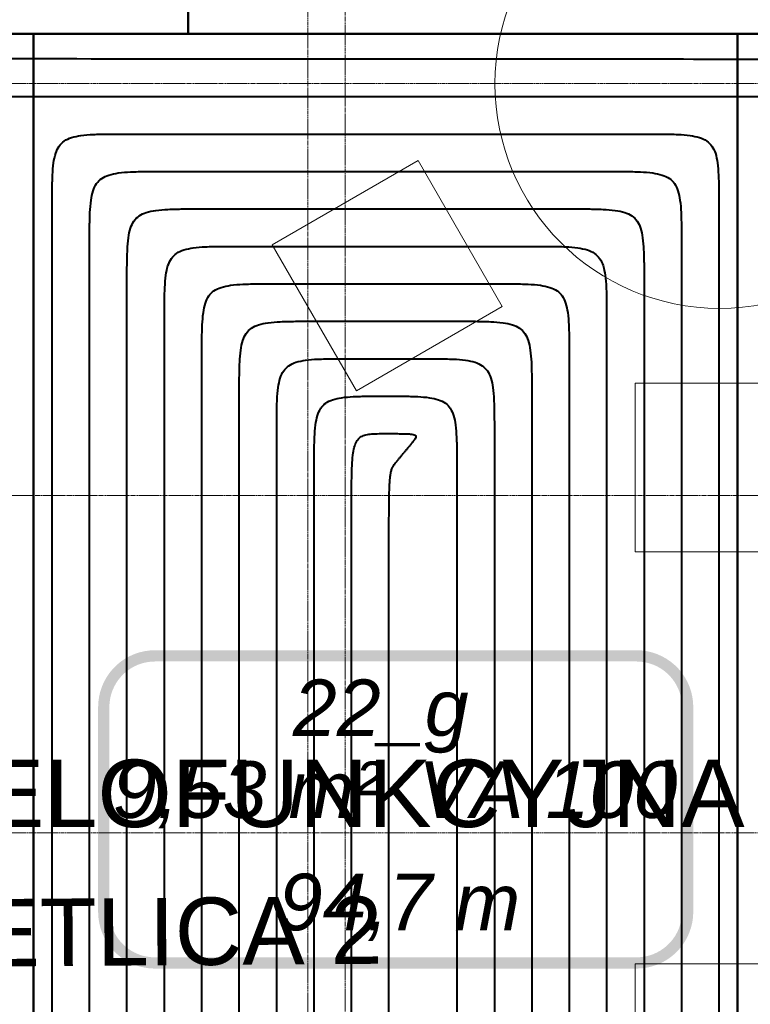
# Model space of a CAD drawing. Header units: millimetres. Extents: x 49908 to 79848, y -11883 to -3092.
# Tile 152 of 222: x 69604 to 69799, y -5072 to -4810. Entities that reach past the tile are written whole.
import ezdxf
from ezdxf.enums import TextEntityAlignment as Align
from ezdxf.lldxf.tags import DXFTag

# ---------------------------------------------------------------- set-up
doc = ezdxf.new("R2010")
doc.units = ezdxf.units.MM
doc.linetypes.add('DASHDOT', pattern=[1, 0.5, -0.25, 0, -0.25])
for name, color, linetype, lineweight in [('A wyp ruchome', 9, 'Continuous', 9), ('A_OSIE', 9, 'DASHDOT', 9), ('\x9dciany', 9, 'Continuous', 9)]:
    doc.layers.add(name, color=color, linetype=linetype, lineweight=lineweight)
for name, color, linetype, true_color in [('IS_Ogrzewanie_płaszczyznowe', 7, 'SOLID', 0xac00e6), ('IS_Ogrzewanie_płaszczyznowe_-_opis', 7, 'SOLID', 0xf000f0), ('IS_Przyłącza_o.p._Powrót', 7, 'DASH', 0x438955), ('IS_Przyłącza_o.p._Zasilanie', 7, 'SOLID', 0xff9124)]:
    doc.layers.add(name, color=color, linetype=linetype, true_color=true_color)
doc.layers.add('IS_Rys.pętli_o.p._Powrót', color=7, linetype='DASH', lineweight=13, true_color=0x4c9a5f)
doc.layers.add('IS_Rys.pętli_o.p._Zasilanie', color=7, linetype='SOLID', lineweight=13, true_color=0xff8c1a)
doc.styles.add('Arial CE', font='arial.ttf')
tags = doc.linetypes.add('DASH', pattern=[15, 10, -5]).pattern_tags.tags
tags[6:7] = [DXFTag(74, 4), DXFTag(75, 0), DXFTag(340, '0'), DXFTag(46, 0.0), DXFTag(50, 0.0), DXFTag(44, 0.0), DXFTag(45, 0.0)]
tags[4:5] = [DXFTag(74, 4), DXFTag(75, 0), DXFTag(340, '0'), DXFTag(46, 0.0), DXFTag(50, 0.0), DXFTag(44, 0.0), DXFTag(45, 0.0)]
tags = doc.linetypes.add('SOLID', pattern=[10, 10, 0]).pattern_tags.tags
tags[6:7] = [DXFTag(74, 4), DXFTag(75, 0), DXFTag(340, '0'), DXFTag(46, 0.0), DXFTag(50, 0.0), DXFTag(44, 0.0), DXFTag(45, 0.0)]
tags[4:5] = [DXFTag(74, 4), DXFTag(75, 0), DXFTag(340, '0'), DXFTag(46, 0.0), DXFTag(50, 0.0), DXFTag(44, 0.0), DXFTag(45, 0.0)]

msp = doc.modelspace()

# ---------------------------------------------------------------- linework, layer by layer
at = {"layer": 'A wyp ruchome'}
for points in [[(69709.94, -4847.14), (69732.44, -4886.11), (69693.47, -4908.61), (69670.97, -4869.64), (69709.94, -4847.14)], [(69767.97, -4906.63), (69812.97, -4906.63), (69812.97, -4951.63), (69767.97, -4951.63), (69767.97, -4906.63)], [(69812.97, -5106.63), (69767.97, -5106.63), (69767.97, -5061.63), (69812.97, -5061.63), (69812.97, -5106.63)]]:
    msp.add_lwpolyline(points, close=True, dxfattribs=at)
msp.add_circle((69790.47, -4826.63), 60, dxfattribs=at)
at = {"layer": 'A_OSIE', "ltscale": 0.3, "transparency": 33554559}
for p, q in [((69680.47, -3898.75), (69680.47, -7144.42)), ((69690.47, -3902.99), (69690.47, -7140.05)), ((70341.81, -4826.63), (67440.85, -4826.63)), ((67440.85, -4936.63), (70341.81, -4936.63)), ((70341.81, -5026.63), (67440.85, -5026.63))]:
    msp.add_line(p, q, dxfattribs=at)
at = {"layer": 'IS_Ogrzewanie_płaszczyznowe', "lineweight": 40}
for p, q in [((69648.53, -4306.63), (69648.53, -4813.3)), ((69648.53, -4813.3), (69648.53, -4306.63)), ((69607.16, -4813.3), (69394.8, -4813.3)), ((69473.53, -4813.3), (69648.53, -4813.3)), ((69607.16, -5319.97), (69607.16, -4813.3)), ((69607.16, -4813.3), (69607.16, -5319.97)), ((69795.31, -4813.3), (69607.16, -4813.3)), ((69648.53, -4813.3), (69823.52, -4813.3)), ((69795.31, -4813.3), (69795.31, -5319.97)), ((69960.47, -4813.3), (69795.31, -4813.3)), ((69795.31, -5319.97), (69795.31, -4813.3))]:
    msp.add_line(p, q, dxfattribs=at)
at = {"layer": 'IS_Ogrzewanie_płaszczyznowe_-_opis'}
msp.add_lwpolyline([(69639.63, -5061.42, 3, 3, 0), (69768.3, -5061.42, 3, 3, 0.414214), (69781.96, -5047.75, 3, 3, 0), (69781.96, -4993.08, 3, 3, 0.414214), (69768.3, -4979.42, 3, 3, 0), (69639.63, -4979.42, 3, 3, 0.414214), (69625.96, -4993.08, 3, 3, 0), (69625.96, -5047.75, 3, 3, 0.414214), (69639.63, -5061.42, 3, 3, 0)], format="xyseb", dxfattribs=at)
at = {"layer": 'IS_Przyłącza_o.p._Powrót', "lineweight": 40}
msp.add_open_spline([(69384.49, -4819.83), (69387.95, -4819.83), (69400.9, -4819.84), (69428.04, -4819.85), (69469.24, -4819.88), (69520.49, -4819.9), (69577.76, -4819.93), (69637.05, -4819.97), (69694.33, -4820), (69745.58, -4820.03), (69786.78, -4820.05), (69813.91, -4820.06), (69826.86, -4820.07), (69830.32, -4820.07)], degree=3, knots=[0, 0, 0, 0, 0.103838, 0.388556, 0.813957, 1.339847, 1.92603, 2.532311, 3.118494, 3.644384, 4.069785, 4.354503, 4.458341, 4.458341, 4.458341, 4.458341], dxfattribs=at)
at = {"layer": 'IS_Przyłącza_o.p._Zasilanie', "lineweight": 40}
msp.add_open_spline([(69394.49, -4830.08), (69397.95, -4830.08), (69410.9, -4830.08), (69438.04, -4830.08), (69479.24, -4830.08), (69530.49, -4830.08), (69587.76, -4830.08), (69647.05, -4830.08), (69704.33, -4830.08), (69755.58, -4830.08), (69796.78, -4830.08), (69823.91, -4830.08), (69836.86, -4830.08), (69840.32, -4830.08)], degree=3, knots=[0, 0, 0, 0, 0.103838, 0.388556, 0.813957, 1.339847, 1.92603, 2.53231, 3.118493, 3.644383, 4.069784, 4.354502, 4.45834, 4.45834, 4.45834, 4.45834], dxfattribs=at)
at = {"layer": 'IS_Rys.pętli_o.p._Powrót', "lineweight": 40}
for points, knots in [([(69612.16, -4860.08), (69612.16, -4858.42), (69612.16, -4855.4), (69612.24, -4851.3), (69612.48, -4847.99), (69612.99, -4845.36), (69613.9, -4843.3), (69615.39, -4841.81), (69617.45, -4840.9), (69620.07, -4840.39), (69623.38, -4840.15), (69627.49, -4840.07), (69630.51, -4840.08), (69632.16, -4840.08)], [0, 0, 0, 0, 0.0497373, 0.0904721, 0.1232039, 0.1491998, 0.1703704, 0.1897083, 0.2108788, 0.2368747, 0.2696065, 0.3103414, 0.3600787, 0.3600787, 0.3600787, 0.3600787]), ([(69632.16, -4840.08), (69633.24, -4840.08), (69637.25, -4840.08), (69645.66, -4840.08), (69658.42, -4840.08), (69674.31, -4840.08), (69692.05, -4840.08), (69710.43, -4840.08), (69728.17, -4840.08), (69744.05, -4840.08), (69756.82, -4840.08), (69765.23, -4840.08), (69769.24, -4840.08), (69770.31, -4840.08)], [0, 0, 0, 0, 0.032176, 0.120401, 0.25222, 0.415177, 0.596816, 0.784684, 0.966323, 1.12928, 1.261099, 1.349324, 1.3815, 1.3815, 1.3815, 1.3815]), ([(69770.31, -4840.08), (69771.97, -4840.08), (69774.99, -4840.07), (69779.1, -4840.15), (69782.41, -4840.39), (69785.03, -4840.9), (69787.09, -4841.81), (69788.58, -4843.3), (69789.49, -4845.36), (69790, -4847.99), (69790.24, -4851.3), (69790.32, -4855.4), (69790.31, -4858.42), (69790.31, -4860.08)], [0, 0, 0, 0, 0.0497373, 0.0904721, 0.1232039, 0.1491998, 0.1703704, 0.1897083, 0.2108788, 0.2368747, 0.2696065, 0.3103414, 0.3600787, 0.3600787, 0.3600787, 0.3600787]), ([(69612.16, -5240.3), (69612.16, -5237.35), (69612.16, -5226.3), (69612.16, -5203.16), (69612.16, -5168.03), (69612.16, -5124.32), (69612.16, -5075.47), (69612.16, -5024.91), (69612.16, -4976.06), (69612.16, -4932.35), (69612.16, -4897.21), (69612.16, -4874.07), (69612.16, -4863.03), (69612.16, -4860.08)], [0, 0, 0, 0, 0.088557, 0.331375, 0.694173, 1.142672, 1.642591, 2.159649, 2.659568, 3.108067, 3.470865, 3.713683, 3.80224, 3.80224, 3.80224, 3.80224]), ([(69632.16, -4880.08), (69632.16, -4878.42), (69632.16, -4875.4), (69632.24, -4871.3), (69632.48, -4867.99), (69632.99, -4865.36), (69633.9, -4863.3), (69635.39, -4861.81), (69637.45, -4860.9), (69640.07, -4860.39), (69643.38, -4860.15), (69647.49, -4860.07), (69650.51, -4860.08), (69652.16, -4860.08)], [0, 0, 0, 0, 0.0497373, 0.0904721, 0.1232039, 0.1491998, 0.1703704, 0.1897083, 0.2108788, 0.2368747, 0.2696065, 0.3103414, 0.3600787, 0.3600787, 0.3600787, 0.3600787]), ([(69652.16, -4860.08), (69652.93, -4860.08), (69655.78, -4860.08), (69661.75, -4860.08), (69670.82, -4860.08), (69682.1, -4860.08), (69694.71, -4860.08), (69707.77, -4860.08), (69720.38, -4860.08), (69731.66, -4860.08), (69740.73, -4860.08), (69746.7, -4860.08), (69749.55, -4860.08), (69750.31, -4860.08)], [0, 0, 0, 0, 0.0228599, 0.0855402, 0.179192, 0.2949662, 0.4240139, 0.5574861, 0.6865338, 0.802308, 0.8959598, 0.9586401, 0.9815, 0.9815, 0.9815, 0.9815]), ([(69750.31, -4860.08), (69751.97, -4860.08), (69754.99, -4860.07), (69759.1, -4860.15), (69762.41, -4860.39), (69765.03, -4860.9), (69767.09, -4861.81), (69768.58, -4863.3), (69769.49, -4865.36), (69770, -4867.99), (69770.24, -4871.3), (69770.32, -4875.4), (69770.31, -4878.42), (69770.31, -4880.08)], [0, 0, 0, 0, 0.0497373, 0.0904721, 0.1232039, 0.1491998, 0.1703704, 0.1897083, 0.2108788, 0.2368747, 0.2696065, 0.3103414, 0.3600787, 0.3600787, 0.3600787, 0.3600787]), ([(69790.31, -4860.08), (69790.31, -4863.13), (69790.31, -4874.55), (69790.31, -4898.47), (69790.31, -4934.79), (69790.31, -4979.97), (69790.31, -5030.47), (69790.31, -5082.74), (69790.31, -5133.23), (69790.31, -5178.41), (69790.31, -5214.74), (69790.31, -5238.66), (69790.31, -5250.08), (69790.31, -5253.13)], [0, 0, 0, 0, 0.091544, 0.342553, 0.717589, 1.181217, 1.698, 2.2325, 2.749283, 3.212911, 3.587947, 3.838956, 3.9305, 3.9305, 3.9305, 3.9305]), ([(69632.16, -5253.13), (69632.16, -5250.23), (69632.16, -5239.39), (69632.16, -5216.69), (69632.16, -5182.22), (69632.16, -5139.33), (69632.16, -5091.41), (69632.16, -5041.8), (69632.16, -4993.87), (69632.16, -4950.99), (69632.16, -4916.51), (69632.16, -4893.81), (69632.16, -4882.97), (69632.16, -4880.08)], [0, 0, 0, 0, 0.086886, 0.325122, 0.681076, 1.121112, 1.611598, 2.118902, 2.609388, 3.049424, 3.405378, 3.643614, 3.7305, 3.7305, 3.7305, 3.7305]), ([(69652.16, -4900.08), (69652.16, -4898.42), (69652.16, -4895.4), (69652.24, -4891.3), (69652.48, -4887.99), (69652.99, -4885.36), (69653.9, -4883.3), (69655.39, -4881.81), (69657.45, -4880.9), (69660.07, -4880.39), (69663.38, -4880.15), (69667.49, -4880.07), (69670.51, -4880.08), (69672.16, -4880.08)], [0, 0, 0, 0, 0.0497373, 0.0904721, 0.1232039, 0.1491998, 0.1703704, 0.1897083, 0.2108788, 0.2368747, 0.2696065, 0.3103414, 0.3600787, 0.3600787, 0.3600787, 0.3600787]), ([(69672.16, -4880.08), (69672.62, -4880.08), (69674.31, -4880.08), (69677.84, -4880.08), (69683.22, -4880.08), (69689.9, -4880.08), (69697.37, -4880.08), (69705.11, -4880.08), (69712.58, -4880.08), (69719.26, -4880.08), (69724.64, -4880.08), (69728.17, -4880.08), (69729.86, -4880.08), (69730.31, -4880.08)], [0, 0, 0, 0, 0.0135436, 0.0506792, 0.1061642, 0.1747558, 0.2512115, 0.3302885, 0.4067442, 0.4753358, 0.5308208, 0.5679564, 0.5815, 0.5815, 0.5815, 0.5815]), ([(69730.31, -4880.08), (69731.97, -4880.08), (69734.99, -4880.07), (69739.1, -4880.15), (69742.41, -4880.39), (69745.03, -4880.9), (69747.09, -4881.81), (69748.58, -4883.3), (69749.49, -4885.36), (69750, -4887.99), (69750.24, -4891.3), (69750.32, -4895.4), (69750.31, -4898.42), (69750.31, -4900.08)], [0, 0, 0, 0, 0.0497373, 0.0904721, 0.1232039, 0.1491998, 0.1703704, 0.1897083, 0.2108788, 0.2368747, 0.2696065, 0.3103414, 0.3600787, 0.3600787, 0.3600787, 0.3600787]), ([(69770.31, -4880.08), (69770.31, -4882.82), (69770.31, -4893.07), (69770.31, -4914.56), (69770.31, -4947.19), (69770.31, -4987.77), (69770.31, -5033.13), (69770.31, -5080.08), (69770.31, -5125.43), (69770.31, -5166.02), (69770.31, -5198.64), (69770.31, -5220.13), (69770.31, -5230.39), (69770.31, -5233.13)], [0, 0, 0, 0, 0.082228, 0.307692, 0.644562, 1.061007, 1.525197, 2.005303, 2.469493, 2.885938, 3.222808, 3.448272, 3.5305, 3.5305, 3.5305, 3.5305]), ([(69652.16, -5233.13), (69652.16, -5230.54), (69652.16, -5220.87), (69652.16, -5200.6), (69652.16, -5169.82), (69652.16, -5131.54), (69652.16, -5088.75), (69652.16, -5044.46), (69652.16, -5001.67), (69652.16, -4963.38), (69652.16, -4932.61), (69652.16, -4912.34), (69652.16, -4902.66), (69652.16, -4900.08)], [0, 0, 0, 0, 0.07757, 0.290261, 0.608048, 1.000902, 1.438796, 1.891704, 2.329598, 2.722452, 3.040239, 3.25293, 3.3305, 3.3305, 3.3305, 3.3305]), ([(69672.16, -4920.08), (69672.16, -4918.42), (69672.16, -4915.4), (69672.24, -4911.3), (69672.48, -4907.99), (69672.99, -4905.36), (69673.9, -4903.3), (69675.39, -4901.81), (69677.45, -4900.9), (69680.07, -4900.39), (69683.38, -4900.15), (69687.49, -4900.07), (69690.51, -4900.08), (69692.16, -4900.08)], [0, 0, 0, 0, 0.0497373, 0.0904721, 0.1232039, 0.1491998, 0.1703704, 0.1897083, 0.2108788, 0.2368747, 0.2696065, 0.3103414, 0.3600787, 0.3600787, 0.3600787, 0.3600787]), ([(69692.16, -4900.08), (69692.31, -4900.08), (69692.83, -4900.08), (69693.94, -4900.08), (69695.61, -4900.08), (69697.7, -4900.08), (69700.03, -4900.08), (69702.45, -4900.08), (69704.78, -4900.08), (69706.86, -4900.08), (69708.54, -4900.08), (69709.65, -4900.08), (69710.17, -4900.08), (69710.31, -4900.08)], [0, 0, 0, 0, 0.0042273, 0.0158182, 0.0331364, 0.0545455, 0.0784091, 0.1030909, 0.1269545, 0.1483636, 0.1656818, 0.1772727, 0.1815, 0.1815, 0.1815, 0.1815]), ([(69710.31, -4900.08), (69711.97, -4900.08), (69714.99, -4900.07), (69719.1, -4900.15), (69722.41, -4900.39), (69725.03, -4900.9), (69727.09, -4901.81), (69728.58, -4903.3), (69729.49, -4905.36), (69730, -4907.99), (69730.24, -4911.3), (69730.32, -4915.4), (69730.31, -4918.42), (69730.31, -4920.08)], [0, 0, 0, 0, 0.0497373, 0.0904721, 0.1232039, 0.1491998, 0.1703704, 0.1897083, 0.2108788, 0.2368747, 0.2696065, 0.3103414, 0.3600787, 0.3600787, 0.3600787, 0.3600787]), ([(69750.31, -4900.08), (69750.31, -4902.51), (69750.31, -4911.6), (69750.31, -4930.65), (69750.31, -4959.58), (69750.31, -4995.57), (69750.31, -5035.79), (69750.31, -5077.42), (69750.31, -5117.64), (69750.31, -5153.62), (69750.31, -5182.55), (69750.31, -5201.6), (69750.31, -5210.7), (69750.31, -5213.13)], [0, 0, 0, 0, 0.072912, 0.272831, 0.571534, 0.940796, 1.352395, 1.778105, 2.189704, 2.558966, 2.857669, 3.057588, 3.1305, 3.1305, 3.1305, 3.1305]), ([(69672.16, -5213.13), (69672.16, -5210.85), (69672.16, -5202.34), (69672.16, -5184.5), (69672.16, -5157.42), (69672.16, -5123.74), (69672.16, -5086.09), (69672.16, -5047.12), (69672.16, -5009.47), (69672.16, -4975.78), (69672.16, -4948.7), (69672.16, -4930.87), (69672.16, -4922.35), (69672.16, -4920.08)], [0, 0, 0, 0, 0.068254, 0.2554, 0.53502, 0.880691, 1.265994, 1.664506, 2.049809, 2.39548, 2.6751, 2.862246, 2.9305, 2.9305, 2.9305, 2.9305]), ([(69692.16, -4940.08), (69692.16, -4938.42), (69692.16, -4935.4), (69692.2, -4931.3), (69692.31, -4928.01), (69692.53, -4925.42), (69692.92, -4923.45), (69693.52, -4921.98), (69694.46, -4920.96), (69695.71, -4920.4), (69697.25, -4920.15), (69699.12, -4920.07), (69700.49, -4920.08), (69701.24, -4920.08)], [0, 0, 0, 0, 0.0497371, 0.0904611, 0.1230939, 0.1486134, 0.1681447, 0.1831605, 0.1957698, 0.2085637, 0.2236321, 0.2421393, 0.264708, 0.264708, 0.264708, 0.264708]), ([(69701.24, -4920.08), (69701.99, -4920.08), (69703.36, -4920.08), (69705.2, -4920.09), (69706.67, -4920.12), (69707.77, -4920.17), (69708.56, -4920.28), (69709.09, -4920.42), (69709.4, -4920.7), (69709.36, -4921.1), (69709.12, -4921.5), (69708.75, -4922), (69708.45, -4922.37), (69708.28, -4922.58)], [0, 0, 0, 0, 0.0225529, 0.0409235, 0.0554325, 0.0664108, 0.0742206, 0.0793267, 0.0825819, 0.0857569, 0.0903087, 0.0965846, 0.1045621, 0.1045621, 0.1045621, 0.1045621]), ([(69730.31, -4920.08), (69730.31, -4922.2), (69730.31, -4930.13), (69730.31, -4946.75), (69730.31, -4971.98), (69730.31, -5003.37), (69730.31, -5038.45), (69730.31, -5074.76), (69730.31, -5109.84), (69730.31, -5141.22), (69730.31, -5166.46), (69730.31, -5183.07), (69730.31, -5191.01), (69730.31, -5193.13)], [0, 0, 0, 0, 0.063595, 0.23797, 0.498506, 0.820586, 1.179592, 1.550908, 1.909914, 2.231994, 2.49253, 2.666905, 2.7305, 2.7305, 2.7305, 2.7305]), ([(69708.28, -4922.58), (69708.26, -4922.6), (69708.2, -4922.67), (69708.08, -4922.82), (69707.89, -4923.05), (69707.66, -4923.34), (69707.39, -4923.66), (69707.12, -4923.99), (69706.86, -4924.31), (69706.63, -4924.6), (69706.44, -4924.83), (69706.31, -4924.98), (69706.26, -4925.06), (69706.24, -4925.08)], [0, 0, 0, 0, 0.00075116, 0.00281077, 0.00588809, 0.00969232, 0.01393272, 0.01831849, 0.02255889, 0.02636312, 0.02944044, 0.03150006, 0.03225121, 0.03225121, 0.03225121, 0.03225121]), ([(69692.16, -5193.13), (69692.16, -5191.16), (69692.16, -5183.81), (69692.16, -5168.41), (69692.16, -5145.03), (69692.16, -5115.94), (69692.16, -5083.43), (69692.16, -5049.78), (69692.16, -5017.27), (69692.16, -4988.18), (69692.16, -4964.79), (69692.16, -4949.39), (69692.16, -4942.04), (69692.16, -4940.08)], [0, 0, 0, 0, 0.058937, 0.220539, 0.461992, 0.760481, 1.093191, 1.437309, 1.770019, 2.068508, 2.309961, 2.471563, 2.5305, 2.5305, 2.5305, 2.5305])]:
    msp.add_open_spline(points, degree=3, knots=knots, dxfattribs=at)
at = {"layer": 'IS_Rys.pętli_o.p._Zasilanie', "lineweight": 40}
for points, knots in [([(69622.16, -4870.08), (69622.16, -4868.42), (69622.16, -4865.4), (69622.24, -4861.3), (69622.48, -4857.99), (69622.99, -4855.36), (69623.9, -4853.3), (69625.39, -4851.81), (69627.45, -4850.9), (69630.07, -4850.39), (69633.38, -4850.15), (69637.49, -4850.07), (69640.51, -4850.08), (69642.16, -4850.08)], [0, 0, 0, 0, 0.0497373, 0.0904721, 0.1232039, 0.1491998, 0.1703704, 0.1897083, 0.2108788, 0.2368747, 0.2696065, 0.3103414, 0.3600787, 0.3600787, 0.3600787, 0.3600787]), ([(69642.16, -4850.08), (69643.08, -4850.08), (69646.51, -4850.08), (69653.7, -4850.08), (69664.62, -4850.08), (69678.2, -4850.08), (69693.38, -4850.08), (69709.1, -4850.08), (69724.28, -4850.08), (69737.86, -4850.08), (69748.77, -4850.08), (69755.97, -4850.08), (69759.4, -4850.08), (69760.31, -4850.08)], [0, 0, 0, 0, 0.027518, 0.102971, 0.215706, 0.355071, 0.510415, 0.671085, 0.826429, 0.965794, 1.078529, 1.153982, 1.1815, 1.1815, 1.1815, 1.1815]), ([(69760.31, -4850.08), (69761.97, -4850.08), (69764.99, -4850.07), (69769.1, -4850.15), (69772.41, -4850.39), (69775.03, -4850.9), (69777.09, -4851.81), (69778.58, -4853.3), (69779.49, -4855.36), (69780, -4857.99), (69780.24, -4861.3), (69780.32, -4865.4), (69780.31, -4868.42), (69780.31, -4870.08)], [0, 0, 0, 0, 0.0497373, 0.0904721, 0.1232039, 0.1491998, 0.1703704, 0.1897083, 0.2108788, 0.2368747, 0.2696065, 0.3103414, 0.3600787, 0.3600787, 0.3600787, 0.3600787]), ([(69622.16, -5253.13), (69622.16, -5250.15), (69622.16, -5239.02), (69622.16, -5215.71), (69622.16, -5180.32), (69622.16, -5136.28), (69622.16, -5087.07), (69622.16, -5036.13), (69622.16, -4986.92), (69622.16, -4942.89), (69622.16, -4907.49), (69622.16, -4884.18), (69622.16, -4873.05), (69622.16, -4870.08)], [0, 0, 0, 0, 0.089215, 0.333838, 0.699332, 1.151165, 1.654799, 2.175701, 2.679335, 3.131168, 3.496662, 3.741285, 3.8305, 3.8305, 3.8305, 3.8305]), ([(69642.16, -4890.08), (69642.16, -4888.42), (69642.16, -4885.4), (69642.24, -4881.3), (69642.48, -4877.99), (69642.99, -4875.36), (69643.9, -4873.3), (69645.39, -4871.81), (69647.45, -4870.9), (69650.07, -4870.39), (69653.38, -4870.15), (69657.49, -4870.07), (69660.51, -4870.08), (69662.16, -4870.08)], [0, 0, 0, 0, 0.0497373, 0.0904721, 0.1232039, 0.1491998, 0.1703704, 0.1897083, 0.2108788, 0.2368747, 0.2696065, 0.3103414, 0.3600787, 0.3600787, 0.3600787, 0.3600787]), ([(69662.16, -4870.08), (69662.77, -4870.08), (69665.04, -4870.08), (69669.8, -4870.08), (69677.02, -4870.08), (69686, -4870.08), (69696.04, -4870.08), (69706.44, -4870.08), (69716.48, -4870.08), (69725.46, -4870.08), (69732.68, -4870.08), (69737.44, -4870.08), (69739.71, -4870.08), (69740.31, -4870.08)], [0, 0, 0, 0, 0.0182017, 0.0681097, 0.1426781, 0.234861, 0.3376127, 0.4438873, 0.546639, 0.6388219, 0.7133903, 0.7632983, 0.7815, 0.7815, 0.7815, 0.7815]), ([(69740.31, -4870.08), (69741.97, -4870.08), (69744.99, -4870.07), (69749.1, -4870.15), (69752.41, -4870.39), (69755.03, -4870.9), (69757.09, -4871.81), (69758.58, -4873.3), (69759.49, -4875.36), (69760, -4877.99), (69760.24, -4881.3), (69760.32, -4885.4), (69760.31, -4888.42), (69760.31, -4890.08)], [0, 0, 0, 0, 0.0497373, 0.0904721, 0.1232039, 0.1491998, 0.1703704, 0.1897083, 0.2108788, 0.2368747, 0.2696065, 0.3103414, 0.3600787, 0.3600787, 0.3600787, 0.3600787]), ([(69780.31, -4870.08), (69780.31, -4872.97), (69780.31, -4883.81), (69780.31, -4906.51), (69780.31, -4940.99), (69780.31, -4983.87), (69780.31, -5031.8), (69780.31, -5081.41), (69780.31, -5129.33), (69780.31, -5172.22), (69780.31, -5206.69), (69780.31, -5229.39), (69780.31, -5240.23), (69780.31, -5243.13)], [0, 0, 0, 0, 0.086886, 0.325122, 0.681076, 1.121112, 1.611598, 2.118902, 2.609388, 3.049424, 3.405378, 3.643614, 3.7305, 3.7305, 3.7305, 3.7305]), ([(69642.16, -5243.13), (69642.16, -5240.39), (69642.16, -5230.13), (69642.16, -5208.64), (69642.16, -5176.02), (69642.16, -5135.43), (69642.16, -5090.08), (69642.16, -5043.13), (69642.16, -4997.77), (69642.16, -4957.19), (69642.16, -4924.56), (69642.16, -4903.07), (69642.16, -4892.82), (69642.16, -4890.08)], [0, 0, 0, 0, 0.082228, 0.307692, 0.644562, 1.061007, 1.525197, 2.005303, 2.469493, 2.885938, 3.222808, 3.448272, 3.5305, 3.5305, 3.5305, 3.5305]), ([(69662.16, -4910.08), (69662.16, -4908.42), (69662.16, -4905.4), (69662.24, -4901.3), (69662.48, -4897.99), (69662.99, -4895.36), (69663.9, -4893.3), (69665.39, -4891.81), (69667.45, -4890.9), (69670.07, -4890.39), (69673.38, -4890.15), (69677.49, -4890.07), (69680.51, -4890.08), (69682.16, -4890.08)], [0, 0, 0, 0, 0.0497373, 0.0904721, 0.1232039, 0.1491998, 0.1703704, 0.1897083, 0.2108788, 0.2368747, 0.2696065, 0.3103414, 0.3600787, 0.3600787, 0.3600787, 0.3600787]), ([(69682.16, -4890.08), (69682.46, -4890.08), (69683.57, -4890.08), (69685.89, -4890.08), (69689.42, -4890.08), (69693.8, -4890.08), (69698.7, -4890.08), (69703.78, -4890.08), (69708.68, -4890.08), (69713.06, -4890.08), (69716.59, -4890.08), (69718.91, -4890.08), (69720.02, -4890.08), (69720.31, -4890.08)], [0, 0, 0, 0, 0.0088854, 0.0332487, 0.0696503, 0.1146506, 0.1648103, 0.2166897, 0.2668494, 0.3118497, 0.3482513, 0.3726146, 0.3815, 0.3815, 0.3815, 0.3815]), ([(69720.31, -4890.08), (69721.97, -4890.08), (69724.99, -4890.07), (69729.1, -4890.15), (69732.41, -4890.39), (69735.03, -4890.9), (69737.09, -4891.81), (69738.58, -4893.3), (69739.49, -4895.36), (69740, -4897.99), (69740.24, -4901.3), (69740.32, -4905.4), (69740.31, -4908.42), (69740.31, -4910.08)], [0, 0, 0, 0, 0.0497373, 0.0904721, 0.1232039, 0.1491998, 0.1703704, 0.1897083, 0.2108788, 0.2368747, 0.2696065, 0.3103414, 0.3600787, 0.3600787, 0.3600787, 0.3600787]), ([(69760.31, -4890.08), (69760.31, -4892.66), (69760.31, -4902.34), (69760.31, -4922.61), (69760.31, -4953.38), (69760.31, -4991.67), (69760.31, -5034.46), (69760.31, -5078.75), (69760.31, -5121.54), (69760.31, -5159.82), (69760.31, -5190.6), (69760.31, -5210.87), (69760.31, -5220.54), (69760.31, -5223.13)], [0, 0, 0, 0, 0.07757, 0.290261, 0.608048, 1.000902, 1.438796, 1.891704, 2.329598, 2.722452, 3.040239, 3.25293, 3.3305, 3.3305, 3.3305, 3.3305]), ([(69662.16, -5223.13), (69662.16, -5220.7), (69662.16, -5211.6), (69662.16, -5192.55), (69662.16, -5163.62), (69662.16, -5127.64), (69662.16, -5087.42), (69662.16, -5045.79), (69662.16, -5005.57), (69662.16, -4969.58), (69662.16, -4940.65), (69662.16, -4921.6), (69662.16, -4912.51), (69662.16, -4910.08)], [0, 0, 0, 0, 0.072912, 0.272831, 0.571534, 0.940796, 1.352395, 1.778105, 2.189704, 2.558966, 2.857669, 3.057588, 3.1305, 3.1305, 3.1305, 3.1305]), ([(69682.16, -4930.08), (69682.16, -4928.42), (69682.16, -4925.4), (69682.24, -4921.3), (69682.47, -4917.99), (69682.95, -4915.37), (69683.81, -4913.32), (69685.23, -4911.82), (69687.2, -4910.9), (69689.71, -4910.4), (69692.87, -4910.15), (69696.78, -4910.07), (69699.66, -4910.08), (69701.24, -4910.08)], [0, 0, 0, 0, 0.0497372, 0.0904709, 0.1231914, 0.1491336, 0.1701241, 0.18902, 0.2093986, 0.2342484, 0.2654782, 0.3043303, 0.3517673, 0.3517673, 0.3517673, 0.3517673]), ([(69701.24, -4910.08), (69702.82, -4910.08), (69705.7, -4910.07), (69709.61, -4910.15), (69712.77, -4910.4), (69715.28, -4910.9), (69717.25, -4911.82), (69718.67, -4913.32), (69719.53, -4915.37), (69720.01, -4917.99), (69720.24, -4921.3), (69720.32, -4925.4), (69720.31, -4928.42), (69720.31, -4930.08)], [0, 0, 0, 0, 0.0474369, 0.0862891, 0.1175188, 0.1423687, 0.1627473, 0.1816432, 0.2026337, 0.2285759, 0.2612964, 0.30203, 0.3517673, 0.3517673, 0.3517673, 0.3517673]), ([(69740.31, -4910.08), (69740.31, -4912.35), (69740.31, -4920.87), (69740.31, -4938.7), (69740.31, -4965.78), (69740.31, -4999.47), (69740.31, -5037.12), (69740.31, -5076.09), (69740.31, -5113.74), (69740.31, -5147.42), (69740.31, -5174.5), (69740.31, -5192.34), (69740.31, -5200.85), (69740.31, -5203.13)], [0, 0, 0, 0, 0.068254, 0.2554, 0.53502, 0.880691, 1.265994, 1.664506, 2.049809, 2.39548, 2.6751, 2.862246, 2.9305, 2.9305, 2.9305, 2.9305]), ([(69704.2, -4927.58), (69704.22, -4927.56), (69704.28, -4927.48), (69704.4, -4927.33), (69704.59, -4927.1), (69704.82, -4926.81), (69705.09, -4926.49), (69705.36, -4926.16), (69705.62, -4925.84), (69705.85, -4925.55), (69706.04, -4925.32), (69706.16, -4925.17), (69706.22, -4925.1), (69706.24, -4925.08)], [0, 0, 0, 0, 0.00075116, 0.00281077, 0.00588809, 0.00969232, 0.01393272, 0.01831849, 0.02255889, 0.02636312, 0.02944044, 0.03150006, 0.03225121, 0.03225121, 0.03225121, 0.03225121]), ([(69702.16, -4950.08), (69702.16, -4948.42), (69702.16, -4945.4), (69702.17, -4941.28), (69702.2, -4937.95), (69702.25, -4935.31), (69702.33, -4933.25), (69702.46, -4931.67), (69702.65, -4930.47), (69702.91, -4929.56), (69703.26, -4928.82), (69703.7, -4928.19), (69704.03, -4927.79), (69704.2, -4927.58)], [0, 0, 0, 0, 0.0497558, 0.0906087, 0.1235739, 0.1496695, 0.1699202, 0.1853663, 0.1970802, 0.2061893, 0.2138752, 0.2212869, 0.2294243, 0.2294243, 0.2294243, 0.2294243]), ([(69682.16, -5203.13), (69682.16, -5201.01), (69682.16, -5193.07), (69682.16, -5176.46), (69682.16, -5151.22), (69682.16, -5119.84), (69682.16, -5084.76), (69682.16, -5048.45), (69682.16, -5013.37), (69682.16, -4981.98), (69682.16, -4956.75), (69682.16, -4940.13), (69682.16, -4932.2), (69682.16, -4930.08)], [0, 0, 0, 0, 0.063595, 0.23797, 0.498506, 0.820586, 1.179592, 1.550908, 1.909914, 2.231994, 2.49253, 2.666905, 2.7305, 2.7305, 2.7305, 2.7305]), ([(69720.31, -4930.08), (69720.31, -4932.04), (69720.31, -4939.39), (69720.31, -4954.79), (69720.31, -4978.18), (69720.31, -5007.27), (69720.31, -5039.78), (69720.31, -5073.43), (69720.31, -5105.94), (69720.31, -5135.03), (69720.31, -5158.41), (69720.31, -5173.81), (69720.31, -5181.16), (69720.31, -5183.13)], [0, 0, 0, 0, 0.058937, 0.220539, 0.461992, 0.760481, 1.093191, 1.437309, 1.770019, 2.068508, 2.309961, 2.471563, 2.5305, 2.5305, 2.5305, 2.5305]), ([(69702.16, -5183.13), (69702.16, -5181.32), (69702.16, -5174.55), (69702.16, -5160.36), (69702.16, -5138.83), (69702.16, -5112.04), (69702.16, -5082.1), (69702.16, -5051.11), (69702.16, -5021.16), (69702.16, -4994.38), (69702.16, -4972.84), (69702.16, -4958.66), (69702.16, -4951.89), (69702.16, -4950.08)], [0, 0, 0, 0, 0.054279, 0.203109, 0.425478, 0.700376, 1.00679, 1.32371, 1.630124, 1.905022, 2.127391, 2.276221, 2.3305, 2.3305, 2.3305, 2.3305])]:
    msp.add_open_spline(points, degree=3, knots=knots, dxfattribs=at)

# ---------------------------------------------------------------- texts
at = {"layer": 'IS_Ogrzewanie_płaszczyznowe_-_opis', "ltscale": 0.01, "char_height": 15.12}
for s, insert, attachment_point in [('\\fArial|b0|i1;22_g', (69699.96, -5005.42), 8), ('\\fArial|b0|i1;9,53 m²', (69699.96, -5007.58), 3), ('\\fArial|b0|i1;VA 100', (69709.96, -5007.58), 1), ('\\fArial|b0|i1;94,7 m', (69704.96, -5037.58), 2)]:
    msp.add_mtext(s, dxfattribs=dict(at, insert=insert, attachment_point=attachment_point))
at = {"layer": '\x9dciany', "linetype": 'Continuous', "lineweight": 35, "style": 'Arial CE', "width": 1.014337}
msp.add_text('SALA WIELOFUNKCYJNA', height=18, dxfattribs=at).set_placement((69489.63, -5025.14), (69797.19, -5025.14), align=Align.FIT)
at = {"layer": '\x9dciany', "style": 'Arial CE', "width": 0.992471}
msp.add_text('ŚWIETLICA 2', height=18, rotation=0.4007, dxfattribs=at).set_placement((69545.15, -5062.71), (69700.47, -5061.63), align=Align.FIT)
at = {"layer": '\x9dciany', "linetype": 'Continuous', "lineweight": 35, "style": 'Arial CE', "width": 0.992471}
msp.add_text('ŚWIETLICA 2', height=18, rotation=0.4007, dxfattribs=at).set_placement((69545.15, -5062.71), (69700.47, -5061.63), align=Align.FIT)

doc.saveas('drawing.dxf')
